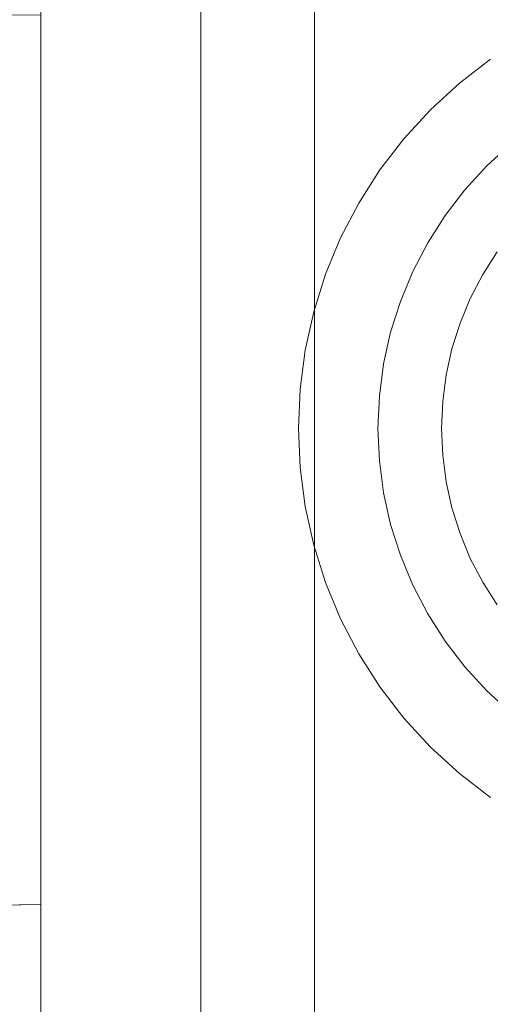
# Model space of a CAD drawing. Header units: millimetres. Extents: x 1865 to 2161, y 1201 to 1385.
# Tile 14 of 40: x 1900 to 1915, y 1339 to 1370. Entities that reach past the tile are written whole.
import ezdxf

# ---------------------------------------------------------------- set-up
doc = ezdxf.new("R2010")
doc.units = ezdxf.units.MM
doc.header["$LTSCALE"] = 25.4
doc.layers.add('Lighting-Moving Light', color=7, linetype='Continuous', lineweight=5)

# ---------------------------------------------------------------- blocks, each defined once
blk = doc.blocks.new('Group-1')
at = {"layer": 'Lighting-Moving Light', "color": 7, "linetype": 'Continuous', "lineweight": 5, "transparency": 33554687}
for points in [[(-112, -92, -21.465), (-107.035, -87.035, -16.5), (-107.035, 87.035, -16.5), (-112, 92, -21.465)], [(-107.035, -87.035, -16.5), (107.035, -87.035, -16.5), (107.035, 87.035, -16.5), (-107.035, 87.035, -16.5)], [(103.5, -83.5, -108.466), (-103.5, -83.5, -108.466), (-103.5, 83.5, -108.466), (103.5, 83.5, -108.466)], [(-118.833, 49.092, -47.544), (-118.833, 49.092, -77.387), (-112, 49.211, -77.387), (-112, 49.211, -47.544)]]:
    blk.add_3dface(points, dxfattribs=at)
for points, invisible_edges in [([(-112, -92, -99.966), (-112, 92, -99.965), (-112, 92, -99.966)], 9), ([(-112, 92, -99.966), (-103.5, 83.5, -108.466), (-103.5, -83.5, -108.466), (-112, -92, -99.966)], 8), ([(-112, -92, -99.966), (-112, -92, -99.965), (-112, 92, -99.965)], 8), ([(-112, 92, -21.465), (-112, 76.845, -47.544), (-112, 49.211, -47.544)], 9), ([(-112, 49.211, -47.544), (-112, -49.211, -47.544), (-112, 92, -21.465)], 11), ([(-112, 49.211, -77.387), (-112, 76.845, -77.387), (-112, 92, -99.965), (-112, -92, -99.965)], 10), ([(-112, -92, -21.465), (-112, 92, -21.465), (-112, -49.211, -47.544), (-112, -76.845, -47.544)], 10), ([(-116.522, 76.805, -77.387), (-112, 76.845, -77.387), (-112, 49.211, -77.387), (-118.833, 49.092, -77.387)], 8), ([(-118.833, 49.092, -47.544), (-112, 49.211, -47.544), (-112, 76.845, -47.544), (-116.522, 76.805, -47.544)], 8), ([(-99.899, 73.899, -16.465), (-98.999, 74.725, -16.465), (-98.03, 75.468, -16.465), (-90, 64, -16.465)], 12), ([(-98.03, 75.468, -16.465), (-98.999, 74.725, -16.465), (-97.41, 72.831, -1.637), (-96.612, 73.444, -1.637)], 10), ([(-98.999, 74.725, -16.465), (-99.899, 73.899, -16.465), (-98.152, 72.152, -1.637), (-97.41, 72.831, -1.637)], 10), ([(-101.468, 72.03, -16.465), (-100.725, 72.999, -16.465), (-99.899, 73.899, -16.465), (-90, 64, -16.465)], 12), ([(-99.899, 73.899, -16.465), (-100.725, 72.999, -16.465), (-98.831, 71.41, -1.637), (-98.152, 72.152, -1.637)], 10), ([(-100.725, 72.999, -16.465), (-101.468, 72.03, -16.465), (-99.444, 70.612, -1.637), (-98.831, 71.41, -1.637)], 10), ([(-98.128, 72.128, -1.475), (-97.389, 72.805, -1.475), (-97.41, 72.831, -1.637), (-98.152, 72.152, -1.637)], 11), ([(-98.095, 72.095, -1.316), (-97.358, 72.769, -1.316), (-97.389, 72.805, -1.475), (-98.128, 72.128, -1.475)], 15), ([(-98.052, 72.052, -1.162), (-97.32, 72.723, -1.162), (-97.358, 72.769, -1.316), (-98.095, 72.095, -1.316)], 15), ([(-98.001, 72.001, -1.014), (-97.273, 72.668, -1.014), (-97.32, 72.723, -1.162), (-98.052, 72.052, -1.162)], 15), ([(-102.688, 69.917, -16.465), (-102.124, 71, -16.465), (-101.468, 72.03, -16.465), (-90, 64, -16.465)], 12), ([(-101.468, 72.03, -16.465), (-102.124, 71, -16.465), (-99.984, 69.764, -1.637), (-99.444, 70.612, -1.637)], 10), ([(-98.805, 71.389, -1.475), (-98.128, 72.128, -1.475), (-98.152, 72.152, -1.637), (-98.831, 71.41, -1.637)], 11), ([(-98.769, 71.358, -1.316), (-98.095, 72.095, -1.316), (-98.128, 72.128, -1.475), (-98.805, 71.389, -1.475)], 15), ([(-98.723, 71.32, -1.162), (-98.052, 72.052, -1.162), (-98.095, 72.095, -1.316), (-98.769, 71.358, -1.316)], 15), ([(-98.668, 71.273, -1.014), (-98.001, 72.001, -1.014), (-98.052, 72.052, -1.162), (-98.723, 71.32, -1.162)], 15), ([(-98.603, 71.219, -0.872), (-97.941, 71.941, -0.872), (-98.001, 72.001, -1.014), (-98.668, 71.273, -1.014)], 15), ([(-98.529, 71.157, -0.737), (-97.873, 71.873, -0.737), (-97.941, 71.941, -0.872), (-98.603, 71.219, -0.872)], 15), ([(-98.447, 71.088, -0.611), (-97.798, 71.798, -0.611), (-97.873, 71.873, -0.737), (-98.529, 71.157, -0.737)], 15), ([(-98.358, 71.013, -0.494), (-97.715, 71.715, -0.494), (-97.798, 71.798, -0.611), (-98.447, 71.088, -0.611)], 15), ([(-98.261, 70.932, -0.387), (-97.626, 71.626, -0.387), (-97.715, 71.715, -0.494), (-98.358, 71.013, -0.494)], 15), ([(-98.158, 70.846, -0.291), (-97.531, 71.531, -0.291), (-97.626, 71.626, -0.387), (-98.261, 70.932, -0.387)], 15), ([(-99.416, 70.593, -1.475), (-98.805, 71.389, -1.475), (-98.831, 71.41, -1.637), (-99.444, 70.612, -1.637)], 11), ([(-99.377, 70.566, -1.316), (-98.769, 71.358, -1.316), (-98.805, 71.389, -1.475), (-99.416, 70.593, -1.475)], 15), ([(-99.328, 70.532, -1.162), (-98.723, 71.32, -1.162), (-98.769, 71.358, -1.316), (-99.377, 70.566, -1.316)], 15), ([(-99.269, 70.49, -1.014), (-98.668, 71.273, -1.014), (-98.723, 71.32, -1.162), (-99.328, 70.532, -1.162)], 15), ([(-99.199, 70.441, -0.872), (-98.603, 71.219, -0.872), (-98.668, 71.273, -1.014), (-99.269, 70.49, -1.014)], 15), ([(-98.049, 70.754, -0.206), (-97.43, 71.43, -0.206), (-97.531, 71.531, -0.291), (-98.158, 70.846, -0.291)], 15), ([(-97.936, 70.659, -0.134), (-97.325, 71.325, -0.134), (-97.43, 71.43, -0.206), (-98.049, 70.754, -0.206)], 15), ([(-102.124, 71, -16.465), (-102.688, 69.917, -16.465), (-100.448, 68.872, -1.637), (-99.984, 69.764, -1.637)], 10), ([(-99.121, 70.386, -0.737), (-98.529, 71.157, -0.737), (-98.603, 71.219, -0.872), (-99.199, 70.441, -0.872)], 15), ([(-99.033, 70.325, -0.611), (-98.447, 71.088, -0.611), (-98.529, 71.157, -0.737), (-99.121, 70.386, -0.737)], 15), ([(-98.937, 70.258, -0.494), (-98.358, 71.013, -0.494), (-98.447, 71.088, -0.611), (-99.033, 70.325, -0.611)], 15), ([(-98.834, 70.186, -0.387), (-98.261, 70.932, -0.387), (-98.358, 71.013, -0.494), (-98.937, 70.258, -0.494)], 15), ([(-98.724, 70.108, -0.291), (-98.158, 70.846, -0.291), (-98.261, 70.932, -0.387), (-98.834, 70.186, -0.387)], 15), ([(-98.607, 70.027, -0.206), (-98.049, 70.754, -0.206), (-98.158, 70.846, -0.291), (-98.724, 70.108, -0.291)], 15), ([(-98.486, 69.942, -0.134), (-97.936, 70.659, -0.134), (-98.049, 70.754, -0.206), (-98.607, 70.027, -0.206)], 15), ([(-98.36, 69.853, -0.074), (-97.818, 70.56, -0.074), (-97.936, 70.659, -0.134), (-98.486, 69.942, -0.134)], 15), ([(-99.955, 69.747, -1.475), (-99.416, 70.593, -1.475), (-99.444, 70.612, -1.637), (-99.984, 69.764, -1.637)], 11), ([(-99.914, 69.724, -1.316), (-99.377, 70.566, -1.316), (-99.416, 70.593, -1.475), (-99.955, 69.747, -1.475)], 15), ([(-99.862, 69.694, -1.162), (-99.328, 70.532, -1.162), (-99.377, 70.566, -1.316), (-99.914, 69.724, -1.316)], 15), ([(-99.799, 69.657, -1.014), (-99.269, 70.49, -1.014), (-99.328, 70.532, -1.162), (-99.862, 69.694, -1.162)], 15), ([(-99.726, 69.615, -0.872), (-99.199, 70.441, -0.872), (-99.269, 70.49, -1.014), (-99.799, 69.657, -1.014)], 15), ([(-99.642, 69.567, -0.737), (-99.121, 70.386, -0.737), (-99.199, 70.441, -0.872), (-99.726, 69.615, -0.872)], 15), ([(-99.55, 69.514, -0.611), (-99.033, 70.325, -0.611), (-99.121, 70.386, -0.737), (-99.642, 69.567, -0.737)], 15), ([(-98.23, 69.763, -0.027), (-97.696, 70.458, -0.027), (-97.818, 70.56, -0.074), (-98.36, 69.853, -0.074)], 15), ([(-98.097, 69.67, 0.007), (-97.572, 70.354, 0.007), (-97.696, 70.458, -0.027), (-98.23, 69.763, -0.027)], 15), ([(-97.963, 69.576, 0.028), (-97.447, 70.248, 0.028), (-97.572, 70.354, 0.007), (-98.097, 69.67, 0.007)], 15), ([(-99.449, 69.455, -0.494), (-98.937, 70.258, -0.494), (-99.033, 70.325, -0.611), (-99.55, 69.514, -0.611)], 15), ([(-99.339, 69.392, -0.387), (-98.834, 70.186, -0.387), (-98.937, 70.258, -0.494), (-99.449, 69.455, -0.494)], 15), ([(-99.223, 69.325, -0.291), (-98.724, 70.108, -0.291), (-98.834, 70.186, -0.387), (-99.339, 69.392, -0.387)], 15), ([(-99.1, 69.254, -0.206), (-98.607, 70.027, -0.206), (-98.724, 70.108, -0.291), (-99.223, 69.325, -0.291)], 15), ([(-103.523, 67.623, -16.465), (-103.156, 68.788, -16.465), (-102.688, 69.917, -16.465), (-90, 64, -16.465)], 12), ([(-102.688, 69.917, -16.465), (-103.156, 68.788, -16.465), (-100.833, 67.943, -1.637), (-100.448, 68.872, -1.637)], 10), ([(-100.418, 68.858, -1.475), (-99.955, 69.747, -1.475), (-99.984, 69.764, -1.637), (-100.448, 68.872, -1.637)], 11), ([(-100.375, 68.838, -1.316), (-99.914, 69.724, -1.316), (-99.955, 69.747, -1.475), (-100.418, 68.858, -1.475)], 15), ([(-98.971, 69.18, -0.134), (-98.486, 69.942, -0.134), (-98.607, 70.027, -0.206), (-99.1, 69.254, -0.206)], 15), ([(-98.838, 69.103, -0.074), (-98.36, 69.853, -0.074), (-98.486, 69.942, -0.134), (-98.971, 69.18, -0.134)], 15), ([(-98.701, 69.023, -0.027), (-98.23, 69.763, -0.027), (-98.36, 69.853, -0.074), (-98.838, 69.103, -0.074)], 15), ([(-98.561, 68.942, 0.007), (-98.097, 69.67, 0.007), (-98.23, 69.763, -0.027), (-98.701, 69.023, -0.027)], 15), ([(-100.321, 68.813, -1.162), (-99.862, 69.694, -1.162), (-99.914, 69.724, -1.316), (-100.375, 68.838, -1.316)], 15), ([(-100.255, 68.782, -1.014), (-99.799, 69.657, -1.014), (-99.862, 69.694, -1.162), (-100.321, 68.813, -1.162)], 15), ([(-100.178, 68.746, -0.872), (-99.726, 69.615, -0.872), (-99.799, 69.657, -1.014), (-100.255, 68.782, -1.014)], 15), ([(-100.091, 68.706, -0.737), (-99.642, 69.567, -0.737), (-99.726, 69.615, -0.872), (-100.178, 68.746, -0.872)], 15), ([(-99.994, 68.66, -0.611), (-99.55, 69.514, -0.611), (-99.642, 69.567, -0.737), (-100.091, 68.706, -0.737)], 15), ([(-99.888, 68.611, -0.494), (-99.449, 69.455, -0.494), (-99.55, 69.514, -0.611), (-99.994, 68.66, -0.611)], 15), ([(-99.774, 68.558, -0.387), (-99.339, 69.392, -0.387), (-99.449, 69.455, -0.494), (-99.888, 68.611, -0.494)], 15), ([(-97.828, 69.481, 0.035), (-98.276, 68.778, 0.035), (-98.66, 68.038, 0.035), (-90, 64, 0.035)], 12), ([(-98.419, 68.86, 0.028), (-97.963, 69.576, 0.028), (-98.097, 69.67, 0.007), (-98.561, 68.942, 0.007)], 15), ([(-98.276, 68.778, 0.035), (-97.828, 69.481, 0.035), (-97.963, 69.576, 0.028), (-98.419, 68.86, 0.028)], 14), ([(-99.652, 68.501, -0.291), (-99.223, 69.325, -0.291), (-99.339, 69.392, -0.387), (-99.774, 68.558, -0.387)], 15), ([(-99.523, 68.441, -0.206), (-99.1, 69.254, -0.206), (-99.223, 69.325, -0.291), (-99.652, 68.501, -0.291)], 15), ([(-99.389, 68.378, -0.134), (-98.971, 69.18, -0.134), (-99.1, 69.254, -0.206), (-99.523, 68.441, -0.206)], 15), ([(-99.249, 68.313, -0.074), (-98.838, 69.103, -0.074), (-98.971, 69.18, -0.134), (-99.389, 68.378, -0.134)], 15), ([(-100.801, 67.931, -1.475), (-100.418, 68.858, -1.475), (-100.448, 68.872, -1.637), (-100.833, 67.943, -1.637)], 11), ([(-100.757, 67.915, -1.316), (-100.375, 68.838, -1.316), (-100.418, 68.858, -1.475), (-100.801, 67.931, -1.475)], 15), ([(-100.701, 67.895, -1.162), (-100.321, 68.813, -1.162), (-100.375, 68.838, -1.316), (-100.757, 67.915, -1.316)], 15), ([(-99.105, 68.246, -0.027), (-98.701, 69.023, -0.027), (-98.838, 69.103, -0.074), (-99.249, 68.313, -0.074)], 15), ([(-98.959, 68.178, 0.007), (-98.561, 68.942, 0.007), (-98.701, 69.023, -0.027), (-99.105, 68.246, -0.027)], 15), ([(-98.81, 68.108, 0.028), (-98.419, 68.86, 0.028), (-98.561, 68.942, 0.007), (-98.959, 68.178, 0.007)], 15), ([(-98.66, 68.038, 0.035), (-98.276, 68.778, 0.035), (-98.419, 68.86, 0.028), (-98.81, 68.108, 0.028)], 14), ([(-103.156, 68.788, -16.465), (-103.523, 67.623, -16.465), (-101.136, 66.984, -1.637), (-100.833, 67.943, -1.637)], 10), ([(-100.632, 67.87, -1.014), (-100.255, 68.782, -1.014), (-100.321, 68.813, -1.162), (-100.701, 67.895, -1.162)], 15), ([(-100.553, 67.841, -0.872), (-100.178, 68.746, -0.872), (-100.255, 68.782, -1.014), (-100.632, 67.87, -1.014)], 15), ([(-100.463, 67.808, -0.737), (-100.091, 68.706, -0.737), (-100.178, 68.746, -0.872), (-100.553, 67.841, -0.872)], 15), ([(-100.362, 67.772, -0.611), (-99.994, 68.66, -0.611), (-100.091, 68.706, -0.737), (-100.463, 67.808, -0.737)], 15), ([(-100.252, 67.732, -0.494), (-99.888, 68.611, -0.494), (-99.994, 68.66, -0.611), (-100.362, 67.772, -0.611)], 15), ([(-100.134, 67.688, -0.387), (-99.774, 68.558, -0.387), (-99.888, 68.611, -0.494), (-100.252, 67.732, -0.494)], 15), ([(-100.008, 67.642, -0.291), (-99.652, 68.501, -0.291), (-99.774, 68.558, -0.387), (-100.134, 67.688, -0.387)], 15), ([(-99.874, 67.594, -0.206), (-99.523, 68.441, -0.206), (-99.652, 68.501, -0.291), (-100.008, 67.642, -0.291)], 15), ([(-99.735, 67.543, -0.134), (-99.389, 68.378, -0.134), (-99.523, 68.441, -0.206), (-99.874, 67.594, -0.206)], 15), ([(-99.59, 67.49, -0.074), (-99.249, 68.313, -0.074), (-99.389, 68.378, -0.134), (-99.735, 67.543, -0.134)], 15), ([(-99.441, 67.436, -0.027), (-99.105, 68.246, -0.027), (-99.249, 68.313, -0.074), (-99.59, 67.49, -0.074)], 15), ([(-99.289, 67.381, 0.007), (-98.959, 68.178, 0.007), (-99.105, 68.246, -0.027), (-99.441, 67.436, -0.027)], 15), ([(-101.103, 66.975, -1.475), (-100.801, 67.931, -1.475), (-100.833, 67.943, -1.637), (-101.136, 66.984, -1.637)], 11), ([(-101.057, 66.963, -1.316), (-100.757, 67.915, -1.316), (-100.801, 67.931, -1.475), (-101.103, 66.975, -1.475)], 15), ([(-100.999, 66.947, -1.162), (-100.701, 67.895, -1.162), (-100.757, 67.915, -1.316), (-101.057, 66.963, -1.316)], 15), ([(-99.135, 67.325, 0.028), (-98.81, 68.108, 0.028), (-98.959, 68.178, 0.007), (-99.289, 67.381, 0.007)], 15), ([(-98.66, 68.038, 0.035), (-98.979, 67.268, 0.035), (-99.23, 66.473, 0.035), (-90, 64, 0.035)], 12), ([(-98.979, 67.268, 0.035), (-98.66, 68.038, 0.035), (-98.81, 68.108, 0.028), (-99.135, 67.325, 0.028)], 14), ([(-103.947, 65.22, -16.465), (-103.787, 66.431, -16.465), (-103.523, 67.623, -16.465), (-90, 64, -16.465)], 12), ([(-103.523, 67.623, -16.465), (-103.787, 66.431, -16.465), (-101.353, 66.002, -1.637), (-101.136, 66.984, -1.637)], 10), ([(-100.929, 66.928, -1.014), (-100.632, 67.87, -1.014), (-100.701, 67.895, -1.162), (-100.999, 66.947, -1.162)], 15), ([(-100.848, 66.907, -0.872), (-100.553, 67.841, -0.872), (-100.632, 67.87, -1.014), (-100.929, 66.928, -1.014)], 15), ([(-100.755, 66.882, -0.737), (-100.463, 67.808, -0.737), (-100.553, 67.841, -0.872), (-100.848, 66.907, -0.872)], 15), ([(-100.652, 66.854, -0.611), (-100.362, 67.772, -0.611), (-100.463, 67.808, -0.737), (-100.755, 66.882, -0.737)], 15), ([(-100.539, 66.824, -0.494), (-100.252, 67.732, -0.494), (-100.362, 67.772, -0.611), (-100.652, 66.854, -0.611)], 15), ([(-100.417, 66.791, -0.387), (-100.134, 67.688, -0.387), (-100.252, 67.732, -0.494), (-100.539, 66.824, -0.494)], 15), ([(-100.287, 66.756, -0.291), (-100.008, 67.642, -0.291), (-100.134, 67.688, -0.387), (-100.417, 66.791, -0.387)], 15), ([(-100.15, 66.72, -0.206), (-99.874, 67.594, -0.206), (-100.008, 67.642, -0.291), (-100.287, 66.756, -0.291)], 15), ([(-100.006, 66.681, -0.134), (-99.735, 67.543, -0.134), (-99.874, 67.594, -0.206), (-100.15, 66.72, -0.206)], 15), ([(-99.857, 66.641, -0.074), (-99.59, 67.49, -0.074), (-99.735, 67.543, -0.134), (-100.006, 66.681, -0.134)], 15), ([(-99.704, 66.6, -0.027), (-99.441, 67.436, -0.027), (-99.59, 67.49, -0.074), (-99.857, 66.641, -0.074)], 15), ([(-99.548, 66.558, 0.007), (-99.289, 67.381, 0.007), (-99.441, 67.436, -0.027), (-99.704, 66.6, -0.027)], 15), ([(-99.39, 66.516, 0.028), (-99.135, 67.325, 0.028), (-99.289, 67.381, 0.007), (-99.548, 66.558, 0.007)], 15), ([(-99.23, 66.473, 0.035), (-98.979, 67.268, 0.035), (-99.135, 67.325, 0.028), (-99.39, 66.516, 0.028)], 14), ([(-101.32, 65.996, -1.475), (-101.103, 66.975, -1.475), (-101.136, 66.984, -1.637), (-101.353, 66.002, -1.637)], 11), ([(-101.274, 65.988, -1.316), (-101.057, 66.963, -1.316), (-101.103, 66.975, -1.475), (-101.32, 65.996, -1.475)], 15), ([(-101.214, 65.977, -1.162), (-100.999, 66.947, -1.162), (-101.057, 66.963, -1.316), (-101.274, 65.988, -1.316)], 15), ([(-101.143, 65.965, -1.014), (-100.929, 66.928, -1.014), (-100.999, 66.947, -1.162), (-101.214, 65.977, -1.162)], 15), ([(-101.06, 65.95, -0.872), (-100.848, 66.907, -0.872), (-100.929, 66.928, -1.014), (-101.143, 65.965, -1.014)], 15), ([(-100.965, 65.933, -0.737), (-100.755, 66.882, -0.737), (-100.848, 66.907, -0.872), (-101.06, 65.95, -0.872)], 15), ([(-100.86, 65.915, -0.611), (-100.652, 66.854, -0.611), (-100.755, 66.882, -0.737), (-100.965, 65.933, -0.737)], 15), ([(-100.745, 65.895, -0.494), (-100.539, 66.824, -0.494), (-100.652, 66.854, -0.611), (-100.86, 65.915, -0.611)], 15), ([(-100.62, 65.873, -0.387), (-100.417, 66.791, -0.387), (-100.539, 66.824, -0.494), (-100.745, 65.895, -0.494)], 15), ([(-100.488, 65.849, -0.291), (-100.287, 66.756, -0.291), (-100.417, 66.791, -0.387), (-100.62, 65.873, -0.387)], 15), ([(-100.348, 65.825, -0.206), (-100.15, 66.72, -0.206), (-100.287, 66.756, -0.291), (-100.488, 65.849, -0.291)], 15), ([(-100.202, 65.799, -0.134), (-100.006, 66.681, -0.134), (-100.15, 66.72, -0.206), (-100.348, 65.825, -0.206)], 15), ([(-100.05, 65.772, -0.074), (-99.857, 66.641, -0.074), (-100.006, 66.681, -0.134), (-100.202, 65.799, -0.134)], 15), ([(-103.787, 66.431, -16.465), (-103.947, 65.22, -16.465), (-101.485, 65.005, -1.637), (-101.353, 66.002, -1.637)], 10), ([(-99.894, 65.745, -0.027), (-99.704, 66.6, -0.027), (-99.857, 66.641, -0.074), (-100.05, 65.772, -0.074)], 15), ([(-99.735, 65.717, 0.007), (-99.548, 66.558, 0.007), (-99.704, 66.6, -0.027), (-99.894, 65.745, -0.027)], 15), ([(-99.573, 65.688, 0.028), (-99.39, 66.516, 0.028), (-99.548, 66.558, 0.007), (-99.735, 65.717, 0.007)], 15), ([(-99.411, 65.659, 0.035), (-99.23, 66.473, 0.035), (-99.39, 66.516, 0.028), (-99.573, 65.688, 0.028)], 14), ([(-99.23, 66.473, 0.035), (-99.411, 65.659, 0.035), (-99.519, 64.833, 0.035), (-90, 64, 0.035)], 12), ([(-101.451, 65.002, -1.475), (-101.32, 65.996, -1.475), (-101.353, 66.002, -1.637), (-101.485, 65.005, -1.637)], 11), ([(-101.404, 64.998, -1.316), (-101.274, 65.988, -1.316), (-101.32, 65.996, -1.475), (-101.451, 65.002, -1.475)], 15), ([(-101.344, 64.992, -1.162), (-101.214, 65.977, -1.162), (-101.274, 65.988, -1.316), (-101.404, 64.998, -1.316)], 15), ([(-101.272, 64.986, -1.014), (-101.143, 65.965, -1.014), (-101.214, 65.977, -1.162), (-101.344, 64.992, -1.162)], 15), ([(-101.187, 64.979, -0.872), (-101.06, 65.95, -0.872), (-101.143, 65.965, -1.014), (-101.272, 64.986, -1.014)], 15), ([(-101.092, 64.97, -0.737), (-100.965, 65.933, -0.737), (-101.06, 65.95, -0.872), (-101.187, 64.979, -0.872)], 15), ([(-100.985, 64.961, -0.611), (-100.86, 65.915, -0.611), (-100.965, 65.933, -0.737), (-101.092, 64.97, -0.737)], 15), ([(-100.869, 64.951, -0.494), (-100.745, 65.895, -0.494), (-100.86, 65.915, -0.611), (-100.985, 64.961, -0.611)], 15), ([(-100.743, 64.94, -0.387), (-100.62, 65.873, -0.387), (-100.745, 65.895, -0.494), (-100.869, 64.951, -0.494)], 15), ([(-100.609, 64.928, -0.291), (-100.488, 65.849, -0.291), (-100.62, 65.873, -0.387), (-100.743, 64.94, -0.387)], 15), ([(-100.468, 64.916, -0.206), (-100.348, 65.825, -0.206), (-100.488, 65.849, -0.291), (-100.609, 64.928, -0.291)], 15), ([(-100.32, 64.903, -0.134), (-100.202, 65.799, -0.134), (-100.348, 65.825, -0.206), (-100.468, 64.916, -0.206)], 15), ([(-100.166, 64.889, -0.074), (-100.05, 65.772, -0.074), (-100.202, 65.799, -0.134), (-100.32, 64.903, -0.134)], 15), ([(-100.009, 64.876, -0.027), (-99.894, 65.745, -0.027), (-100.05, 65.772, -0.074), (-100.166, 64.889, -0.074)], 15), ([(-99.847, 64.862, 0.007), (-99.735, 65.717, 0.007), (-99.894, 65.745, -0.027), (-100.009, 64.876, -0.027)], 15), ([(-99.684, 64.847, 0.028), (-99.573, 65.688, 0.028), (-99.735, 65.717, 0.007), (-99.847, 64.862, 0.007)], 15), ([(-99.519, 64.833, 0.035), (-99.411, 65.659, 0.035), (-99.573, 65.688, 0.028), (-99.684, 64.847, 0.028)], 14), ([(-103.947, 65.22, -16.465), (-104, 64, -16.465), (-101.529, 64, -1.637), (-101.485, 65.005, -1.637)], 10), ([(-103.947, 62.78, -16.465), (-104, 64, -16.465), (-103.947, 65.22, -16.465), (-90, 64, -16.465)], 12), ([(-101.495, 64, -1.475), (-101.451, 65.002, -1.475), (-101.485, 65.005, -1.637), (-101.529, 64, -1.637)], 11), ([(-101.447, 64, -1.316), (-101.404, 64.998, -1.316), (-101.451, 65.002, -1.475), (-101.495, 64, -1.475)], 15), ([(-101.387, 64, -1.162), (-101.344, 64.992, -1.162), (-101.404, 64.998, -1.316), (-101.447, 64, -1.316)], 15), ([(-101.315, 64, -1.014), (-101.272, 64.986, -1.014), (-101.344, 64.992, -1.162), (-101.387, 64, -1.162)], 15), ([(-101.23, 64, -0.872), (-101.187, 64.979, -0.872), (-101.272, 64.986, -1.014), (-101.315, 64, -1.014)], 15), ([(-101.134, 64, -0.737), (-101.092, 64.97, -0.737), (-101.187, 64.979, -0.872), (-101.23, 64, -0.872)], 15), ([(-101.027, 64, -0.611), (-100.985, 64.961, -0.611), (-101.092, 64.97, -0.737), (-101.134, 64, -0.737)], 15), ([(-100.91, 64, -0.494), (-100.869, 64.951, -0.494), (-100.985, 64.961, -0.611), (-101.027, 64, -0.611)], 15), ([(-100.784, 64, -0.387), (-100.743, 64.94, -0.387), (-100.869, 64.951, -0.494), (-100.91, 64, -0.494)], 15), ([(-100.65, 64, -0.291), (-100.609, 64.928, -0.291), (-100.743, 64.94, -0.387), (-100.784, 64, -0.387)], 15), ([(-100.508, 64, -0.206), (-100.468, 64.916, -0.206), (-100.609, 64.928, -0.291), (-100.65, 64, -0.291)], 15), ([(-100.359, 64, -0.134), (-100.32, 64.903, -0.134), (-100.468, 64.916, -0.206), (-100.508, 64, -0.206)], 15), ([(-100.205, 64, -0.074), (-100.166, 64.889, -0.074), (-100.32, 64.903, -0.134), (-100.359, 64, -0.134)], 15), ([(-100.047, 64, -0.027), (-100.009, 64.876, -0.027), (-100.166, 64.889, -0.074), (-100.205, 64, -0.074)], 15), ([(-99.885, 64, 0.007), (-99.847, 64.862, 0.007), (-100.009, 64.876, -0.027), (-100.047, 64, -0.027)], 15), ([(-99.721, 64, 0.028), (-99.684, 64.847, 0.028), (-99.847, 64.862, 0.007), (-99.885, 64, 0.007)], 15), ([(-99.556, 64, 0.035), (-99.519, 64.833, 0.035), (-99.684, 64.847, 0.028), (-99.721, 64, 0.028)], 14), ([(-99.519, 64.833, 0.035), (-99.556, 64, 0.035), (-99.519, 63.167, 0.035), (-90, 64, 0.035)], 12), ([(-104, 64, -16.465), (-103.947, 62.78, -16.465), (-101.485, 62.995, -1.637), (-101.529, 64, -1.637)], 10), ([(-103.523, 60.377, -16.465), (-103.787, 61.569, -16.465), (-103.947, 62.78, -16.465), (-90, 64, -16.465)], 12), ([(-102.688, 58.083, -16.465), (-103.156, 59.212, -16.465), (-103.523, 60.377, -16.465), (-90, 64, -16.465)], 12), ([(-101.468, 55.97, -16.465), (-102.124, 57, -16.465), (-102.688, 58.083, -16.465), (-90, 64, -16.465)], 12), ([(-101.451, 62.998, -1.475), (-101.495, 64, -1.475), (-101.529, 64, -1.637), (-101.485, 62.995, -1.637)], 11), ([(-101.404, 63.002, -1.316), (-101.447, 64, -1.316), (-101.495, 64, -1.475), (-101.451, 62.998, -1.475)], 15), ([(-99.899, 54.101, -16.465), (-100.725, 55.001, -16.465), (-101.468, 55.97, -16.465), (-90, 64, -16.465)], 12), ([(-101.344, 63.008, -1.162), (-101.387, 64, -1.162), (-101.447, 64, -1.316), (-101.404, 63.002, -1.316)], 15), ([(-101.272, 63.014, -1.014), (-101.315, 64, -1.014), (-101.387, 64, -1.162), (-101.344, 63.008, -1.162)], 15), ([(-101.187, 63.021, -0.872), (-101.23, 64, -0.872), (-101.315, 64, -1.014), (-101.272, 63.014, -1.014)], 15), ([(-101.092, 63.03, -0.737), (-101.134, 64, -0.737), (-101.23, 64, -0.872), (-101.187, 63.021, -0.872)], 15), ([(-100.985, 63.039, -0.611), (-101.027, 64, -0.611), (-101.134, 64, -0.737), (-101.092, 63.03, -0.737)], 15), ([(-100.869, 63.049, -0.494), (-100.91, 64, -0.494), (-101.027, 64, -0.611), (-100.985, 63.039, -0.611)], 15), ([(-100.743, 63.06, -0.387), (-100.784, 64, -0.387), (-100.91, 64, -0.494), (-100.869, 63.049, -0.494)], 15), ([(-100.609, 63.072, -0.291), (-100.65, 64, -0.291), (-100.784, 64, -0.387), (-100.743, 63.06, -0.387)], 15), ([(-100.468, 63.084, -0.206), (-100.508, 64, -0.206), (-100.65, 64, -0.291), (-100.609, 63.072, -0.291)], 15), ([(-100.32, 63.097, -0.134), (-100.359, 64, -0.134), (-100.508, 64, -0.206), (-100.468, 63.084, -0.206)], 15), ([(-100.166, 63.111, -0.074), (-100.205, 64, -0.074), (-100.359, 64, -0.134), (-100.32, 63.097, -0.134)], 15), ([(-100.009, 63.124, -0.027), (-100.047, 64, -0.027), (-100.205, 64, -0.074), (-100.166, 63.111, -0.074)], 15), ([(-99.847, 63.138, 0.007), (-99.885, 64, 0.007), (-100.047, 64, -0.027), (-100.009, 63.124, -0.027)], 15), ([(-98.03, 52.532, -16.465), (-98.999, 53.275, -16.465), (-99.899, 54.101, -16.465), (-90, 64, -16.465)], 12), ([(-99.684, 63.153, 0.028), (-99.721, 64, 0.028), (-99.885, 64, 0.007), (-99.847, 63.138, 0.007)], 15), ([(-99.519, 63.167, 0.035), (-99.556, 64, 0.035), (-99.721, 64, 0.028), (-99.684, 63.153, 0.028)], 14), ([(-99.519, 63.167, 0.035), (-99.411, 62.341, 0.035), (-99.23, 61.527, 0.035), (-90, 64, 0.035)], 12), ([(-99.23, 61.527, 0.035), (-98.979, 60.732, 0.035), (-98.66, 59.962, 0.035), (-90, 64, 0.035)], 12), ([(-98.66, 59.962, 0.035), (-98.276, 59.222, 0.035), (-97.828, 58.519, 0.035), (-90, 64, 0.035)], 12), ([(-101.143, 62.035, -1.014), (-101.272, 63.014, -1.014), (-101.344, 63.008, -1.162), (-101.214, 62.023, -1.162)], 15), ([(-101.06, 62.05, -0.872), (-101.187, 63.021, -0.872), (-101.272, 63.014, -1.014), (-101.143, 62.035, -1.014)], 15), ([(-100.965, 62.067, -0.737), (-101.092, 63.03, -0.737), (-101.187, 63.021, -0.872), (-101.06, 62.05, -0.872)], 15), ([(-100.86, 62.085, -0.611), (-100.985, 63.039, -0.611), (-101.092, 63.03, -0.737), (-100.965, 62.067, -0.737)], 15), ([(-100.745, 62.105, -0.494), (-100.869, 63.049, -0.494), (-100.985, 63.039, -0.611), (-100.86, 62.085, -0.611)], 15), ([(-100.62, 62.127, -0.387), (-100.743, 63.06, -0.387), (-100.869, 63.049, -0.494), (-100.745, 62.105, -0.494)], 15), ([(-100.488, 62.151, -0.291), (-100.609, 63.072, -0.291), (-100.743, 63.06, -0.387), (-100.62, 62.127, -0.387)], 15), ([(-100.348, 62.175, -0.206), (-100.468, 63.084, -0.206), (-100.609, 63.072, -0.291), (-100.488, 62.151, -0.291)], 15), ([(-100.202, 62.201, -0.134), (-100.32, 63.097, -0.134), (-100.468, 63.084, -0.206), (-100.348, 62.175, -0.206)], 15), ([(-100.05, 62.228, -0.074), (-100.166, 63.111, -0.074), (-100.32, 63.097, -0.134), (-100.202, 62.201, -0.134)], 15), ([(-99.894, 62.255, -0.027), (-100.009, 63.124, -0.027), (-100.166, 63.111, -0.074), (-100.05, 62.228, -0.074)], 15), ([(-99.735, 62.283, 0.007), (-99.847, 63.138, 0.007), (-100.009, 63.124, -0.027), (-99.894, 62.255, -0.027)], 15), ([(-99.573, 62.312, 0.028), (-99.684, 63.153, 0.028), (-99.847, 63.138, 0.007), (-99.735, 62.283, 0.007)], 15), ([(-99.411, 62.341, 0.035), (-99.519, 63.167, 0.035), (-99.684, 63.153, 0.028), (-99.573, 62.312, 0.028)], 14), ([(-103.947, 62.78, -16.465), (-103.787, 61.569, -16.465), (-101.353, 61.998, -1.637), (-101.485, 62.995, -1.637)], 10), ([(-101.32, 62.004, -1.475), (-101.451, 62.998, -1.475), (-101.485, 62.995, -1.637), (-101.353, 61.998, -1.637)], 11), ([(-101.274, 62.012, -1.316), (-101.404, 63.002, -1.316), (-101.451, 62.998, -1.475), (-101.32, 62.004, -1.475)], 15), ([(-101.214, 62.023, -1.162), (-101.344, 63.008, -1.162), (-101.404, 63.002, -1.316), (-101.274, 62.012, -1.316)], 15), ([(-100.539, 61.176, -0.494), (-100.745, 62.105, -0.494), (-100.86, 62.085, -0.611), (-100.652, 61.146, -0.611)], 15), ([(-100.417, 61.209, -0.387), (-100.62, 62.127, -0.387), (-100.745, 62.105, -0.494), (-100.539, 61.176, -0.494)], 15), ([(-100.287, 61.244, -0.291), (-100.488, 62.151, -0.291), (-100.62, 62.127, -0.387), (-100.417, 61.209, -0.387)], 15), ([(-100.15, 61.28, -0.206), (-100.348, 62.175, -0.206), (-100.488, 62.151, -0.291), (-100.287, 61.244, -0.291)], 15), ([(-100.006, 61.319, -0.134), (-100.202, 62.201, -0.134), (-100.348, 62.175, -0.206), (-100.15, 61.28, -0.206)], 15), ([(-99.857, 61.359, -0.074), (-100.05, 62.228, -0.074), (-100.202, 62.201, -0.134), (-100.006, 61.319, -0.134)], 15), ([(-99.704, 61.4, -0.027), (-99.894, 62.255, -0.027), (-100.05, 62.228, -0.074), (-99.857, 61.359, -0.074)], 15), ([(-99.548, 61.442, 0.007), (-99.735, 62.283, 0.007), (-99.894, 62.255, -0.027), (-99.704, 61.4, -0.027)], 15), ([(-99.39, 61.484, 0.028), (-99.573, 62.312, 0.028), (-99.735, 62.283, 0.007), (-99.548, 61.442, 0.007)], 15), ([(-99.23, 61.527, 0.035), (-99.411, 62.341, 0.035), (-99.573, 62.312, 0.028), (-99.39, 61.484, 0.028)], 14), ([(-103.787, 61.569, -16.465), (-103.523, 60.377, -16.465), (-101.136, 61.016, -1.637), (-101.353, 61.998, -1.637)], 10), ([(-101.103, 61.025, -1.475), (-101.32, 62.004, -1.475), (-101.353, 61.998, -1.637), (-101.136, 61.016, -1.637)], 11), ([(-101.057, 61.037, -1.316), (-101.274, 62.012, -1.316), (-101.32, 62.004, -1.475), (-101.103, 61.025, -1.475)], 15), ([(-100.999, 61.053, -1.162), (-101.214, 62.023, -1.162), (-101.274, 62.012, -1.316), (-101.057, 61.037, -1.316)], 15), ([(-100.929, 61.072, -1.014), (-101.143, 62.035, -1.014), (-101.214, 62.023, -1.162), (-100.999, 61.053, -1.162)], 15), ([(-100.848, 61.093, -0.872), (-101.06, 62.05, -0.872), (-101.143, 62.035, -1.014), (-100.929, 61.072, -1.014)], 15), ([(-100.755, 61.118, -0.737), (-100.965, 62.067, -0.737), (-101.06, 62.05, -0.872), (-100.848, 61.093, -0.872)], 15), ([(-100.652, 61.146, -0.611), (-100.86, 62.085, -0.611), (-100.965, 62.067, -0.737), (-100.755, 61.118, -0.737)], 15), ([(-99.135, 60.675, 0.028), (-99.39, 61.484, 0.028), (-99.548, 61.442, 0.007), (-99.289, 60.619, 0.007)], 15), ([(-98.979, 60.732, 0.035), (-99.23, 61.527, 0.035), (-99.39, 61.484, 0.028), (-99.135, 60.675, 0.028)], 14), ([(-100.252, 60.268, -0.494), (-100.539, 61.176, -0.494), (-100.652, 61.146, -0.611), (-100.362, 60.228, -0.611)], 15), ([(-100.134, 60.312, -0.387), (-100.417, 61.209, -0.387), (-100.539, 61.176, -0.494), (-100.252, 60.268, -0.494)], 15), ([(-100.008, 60.358, -0.291), (-100.287, 61.244, -0.291), (-100.417, 61.209, -0.387), (-100.134, 60.312, -0.387)], 15), ([(-99.874, 60.406, -0.206), (-100.15, 61.28, -0.206), (-100.287, 61.244, -0.291), (-100.008, 60.358, -0.291)], 15), ([(-99.735, 60.457, -0.134), (-100.006, 61.319, -0.134), (-100.15, 61.28, -0.206), (-99.874, 60.406, -0.206)], 15), ([(-99.59, 60.51, -0.074), (-99.857, 61.359, -0.074), (-100.006, 61.319, -0.134), (-99.735, 60.457, -0.134)], 15), ([(-99.441, 60.564, -0.027), (-99.704, 61.4, -0.027), (-99.857, 61.359, -0.074), (-99.59, 60.51, -0.074)], 15), ([(-99.289, 60.619, 0.007), (-99.548, 61.442, 0.007), (-99.704, 61.4, -0.027), (-99.441, 60.564, -0.027)], 15), ([(-103.523, 60.377, -16.465), (-103.156, 59.212, -16.465), (-100.833, 60.057, -1.637), (-101.136, 61.016, -1.637)], 10), ([(-100.801, 60.069, -1.475), (-101.103, 61.025, -1.475), (-101.136, 61.016, -1.637), (-100.833, 60.057, -1.637)], 11), ([(-100.757, 60.085, -1.316), (-101.057, 61.037, -1.316), (-101.103, 61.025, -1.475), (-100.801, 60.069, -1.475)], 15), ([(-100.701, 60.105, -1.162), (-100.999, 61.053, -1.162), (-101.057, 61.037, -1.316), (-100.757, 60.085, -1.316)], 15), ([(-100.632, 60.13, -1.014), (-100.929, 61.072, -1.014), (-100.999, 61.053, -1.162), (-100.701, 60.105, -1.162)], 15), ([(-100.553, 60.159, -0.872), (-100.848, 61.093, -0.872), (-100.929, 61.072, -1.014), (-100.632, 60.13, -1.014)], 15), ([(-100.463, 60.192, -0.737), (-100.755, 61.118, -0.737), (-100.848, 61.093, -0.872), (-100.553, 60.159, -0.872)], 15), ([(-100.362, 60.228, -0.611), (-100.652, 61.146, -0.611), (-100.755, 61.118, -0.737), (-100.463, 60.192, -0.737)], 15), ([(-99.105, 59.754, -0.027), (-99.441, 60.564, -0.027), (-99.59, 60.51, -0.074), (-99.249, 59.687, -0.074)], 15), ([(-98.959, 59.822, 0.007), (-99.289, 60.619, 0.007), (-99.441, 60.564, -0.027), (-99.105, 59.754, -0.027)], 15), ([(-98.81, 59.892, 0.028), (-99.135, 60.675, 0.028), (-99.289, 60.619, 0.007), (-98.959, 59.822, 0.007)], 15), ([(-98.66, 59.962, 0.035), (-98.979, 60.732, 0.035), (-99.135, 60.675, 0.028), (-98.81, 59.892, 0.028)], 14), ([(-99.888, 59.389, -0.494), (-100.252, 60.268, -0.494), (-100.362, 60.228, -0.611), (-99.994, 59.34, -0.611)], 15), ([(-99.774, 59.442, -0.387), (-100.134, 60.312, -0.387), (-100.252, 60.268, -0.494), (-99.888, 59.389, -0.494)], 15), ([(-99.652, 59.499, -0.291), (-100.008, 60.358, -0.291), (-100.134, 60.312, -0.387), (-99.774, 59.442, -0.387)], 15), ([(-99.523, 59.559, -0.206), (-99.874, 60.406, -0.206), (-100.008, 60.358, -0.291), (-99.652, 59.499, -0.291)], 15), ([(-99.389, 59.622, -0.134), (-99.735, 60.457, -0.134), (-99.874, 60.406, -0.206), (-99.523, 59.559, -0.206)], 15), ([(-99.249, 59.687, -0.074), (-99.59, 60.51, -0.074), (-99.735, 60.457, -0.134), (-99.389, 59.622, -0.134)], 15), ([(-103.156, 59.212, -16.465), (-102.688, 58.083, -16.465), (-100.448, 59.128, -1.637), (-100.833, 60.057, -1.637)], 10), ([(-100.418, 59.142, -1.475), (-100.801, 60.069, -1.475), (-100.833, 60.057, -1.637), (-100.448, 59.128, -1.637)], 11), ([(-100.375, 59.162, -1.316), (-100.757, 60.085, -1.316), (-100.801, 60.069, -1.475), (-100.418, 59.142, -1.475)], 15), ([(-100.321, 59.187, -1.162), (-100.701, 60.105, -1.162), (-100.757, 60.085, -1.316), (-100.375, 59.162, -1.316)], 15), ([(-100.255, 59.218, -1.014), (-100.632, 60.13, -1.014), (-100.701, 60.105, -1.162), (-100.321, 59.187, -1.162)], 15), ([(-100.178, 59.254, -0.872), (-100.553, 60.159, -0.872), (-100.632, 60.13, -1.014), (-100.255, 59.218, -1.014)], 15), ([(-100.091, 59.294, -0.737), (-100.463, 60.192, -0.737), (-100.553, 60.159, -0.872), (-100.178, 59.254, -0.872)], 15), ([(-99.994, 59.34, -0.611), (-100.362, 60.228, -0.611), (-100.463, 60.192, -0.737), (-100.091, 59.294, -0.737)], 15), ([(-98.276, 59.222, 0.035), (-98.66, 59.962, 0.035), (-98.81, 59.892, 0.028), (-98.419, 59.14, 0.028)], 14), ([(-98.838, 58.897, -0.074), (-99.249, 59.687, -0.074), (-99.389, 59.622, -0.134), (-98.971, 58.82, -0.134)], 15), ([(-98.701, 58.977, -0.027), (-99.105, 59.754, -0.027), (-99.249, 59.687, -0.074), (-98.838, 58.897, -0.074)], 15), ([(-98.561, 59.058, 0.007), (-98.959, 59.822, 0.007), (-99.105, 59.754, -0.027), (-98.701, 58.977, -0.027)], 15), ([(-98.419, 59.14, 0.028), (-98.81, 59.892, 0.028), (-98.959, 59.822, 0.007), (-98.561, 59.058, 0.007)], 15), ([(-99.55, 58.486, -0.611), (-99.994, 59.34, -0.611), (-100.091, 59.294, -0.737), (-99.642, 58.433, -0.737)], 15), ([(-99.449, 58.545, -0.494), (-99.888, 59.389, -0.494), (-99.994, 59.34, -0.611), (-99.55, 58.486, -0.611)], 15), ([(-99.339, 58.608, -0.387), (-99.774, 59.442, -0.387), (-99.888, 59.389, -0.494), (-99.449, 58.545, -0.494)], 15), ([(-99.223, 58.675, -0.291), (-99.652, 59.499, -0.291), (-99.774, 59.442, -0.387), (-99.339, 58.608, -0.387)], 15), ([(-99.1, 58.746, -0.206), (-99.523, 59.559, -0.206), (-99.652, 59.499, -0.291), (-99.223, 58.675, -0.291)], 15), ([(-98.971, 58.82, -0.134), (-99.389, 59.622, -0.134), (-99.523, 59.559, -0.206), (-99.1, 58.746, -0.206)], 15), ([(-102.688, 58.083, -16.465), (-102.124, 57, -16.465), (-99.984, 58.236, -1.637), (-100.448, 59.128, -1.637)], 10), ([(-99.955, 58.253, -1.475), (-100.418, 59.142, -1.475), (-100.448, 59.128, -1.637), (-99.984, 58.236, -1.637)], 11), ([(-99.914, 58.276, -1.316), (-100.375, 59.162, -1.316), (-100.418, 59.142, -1.475), (-99.955, 58.253, -1.475)], 15), ([(-99.862, 58.306, -1.162), (-100.321, 59.187, -1.162), (-100.375, 59.162, -1.316), (-99.914, 58.276, -1.316)], 15), ([(-99.799, 58.343, -1.014), (-100.255, 59.218, -1.014), (-100.321, 59.187, -1.162), (-99.862, 58.306, -1.162)], 15), ([(-99.726, 58.385, -0.872), (-100.178, 59.254, -0.872), (-100.255, 59.218, -1.014), (-99.799, 58.343, -1.014)], 15), ([(-99.642, 58.433, -0.737), (-100.091, 59.294, -0.737), (-100.178, 59.254, -0.872), (-99.726, 58.385, -0.872)], 15), ([(-98.097, 58.33, 0.007), (-98.561, 59.058, 0.007), (-98.701, 58.977, -0.027), (-98.23, 58.237, -0.027)], 15), ([(-97.963, 58.424, 0.028), (-98.419, 59.14, 0.028), (-98.561, 59.058, 0.007), (-98.097, 58.33, 0.007)], 15), ([(-97.828, 58.519, 0.035), (-98.276, 59.222, 0.035), (-98.419, 59.14, 0.028), (-97.963, 58.424, 0.028)], 14), ([(-98.607, 57.973, -0.206), (-99.1, 58.746, -0.206), (-99.223, 58.675, -0.291), (-98.724, 57.892, -0.291)], 15), ([(-98.486, 58.058, -0.134), (-98.971, 58.82, -0.134), (-99.1, 58.746, -0.206), (-98.607, 57.973, -0.206)], 15), ([(-98.36, 58.147, -0.074), (-98.838, 58.897, -0.074), (-98.971, 58.82, -0.134), (-98.486, 58.058, -0.134)], 15), ([(-98.23, 58.237, -0.027), (-98.701, 58.977, -0.027), (-98.838, 58.897, -0.074), (-98.36, 58.147, -0.074)], 15), ([(-99.121, 57.614, -0.737), (-99.642, 58.433, -0.737), (-99.726, 58.385, -0.872), (-99.199, 57.559, -0.872)], 15), ([(-99.033, 57.675, -0.611), (-99.55, 58.486, -0.611), (-99.642, 58.433, -0.737), (-99.121, 57.614, -0.737)], 15), ([(-98.937, 57.742, -0.494), (-99.449, 58.545, -0.494), (-99.55, 58.486, -0.611), (-99.033, 57.675, -0.611)], 15), ([(-98.834, 57.814, -0.387), (-99.339, 58.608, -0.387), (-99.449, 58.545, -0.494), (-98.937, 57.742, -0.494)], 15), ([(-98.724, 57.892, -0.291), (-99.223, 58.675, -0.291), (-99.339, 58.608, -0.387), (-98.834, 57.814, -0.387)], 15), ([(-97.447, 57.752, 0.028), (-97.963, 58.424, 0.028), (-98.097, 58.33, 0.007), (-97.572, 57.646, 0.007)], 15), ([(-102.124, 57, -16.465), (-101.468, 55.97, -16.465), (-99.444, 57.388, -1.637), (-99.984, 58.236, -1.637)], 10), ([(-99.416, 57.407, -1.475), (-99.955, 58.253, -1.475), (-99.984, 58.236, -1.637), (-99.444, 57.388, -1.637)], 11), ([(-99.377, 57.434, -1.316), (-99.914, 58.276, -1.316), (-99.955, 58.253, -1.475), (-99.416, 57.407, -1.475)], 15), ([(-99.328, 57.468, -1.162), (-99.862, 58.306, -1.162), (-99.914, 58.276, -1.316), (-99.377, 57.434, -1.316)], 15), ([(-99.269, 57.51, -1.014), (-99.799, 58.343, -1.014), (-99.862, 58.306, -1.162), (-99.328, 57.468, -1.162)], 15), ([(-99.199, 57.559, -0.872), (-99.726, 58.385, -0.872), (-99.799, 58.343, -1.014), (-99.269, 57.51, -1.014)], 15), ([(-97.818, 57.44, -0.074), (-98.36, 58.147, -0.074), (-98.486, 58.058, -0.134), (-97.936, 57.341, -0.134)], 15), ([(-97.696, 57.542, -0.027), (-98.23, 58.237, -0.027), (-98.36, 58.147, -0.074), (-97.818, 57.44, -0.074)], 15), ([(-97.572, 57.646, 0.007), (-98.097, 58.33, 0.007), (-98.23, 58.237, -0.027), (-97.696, 57.542, -0.027)], 15), ([(-98.261, 57.068, -0.387), (-98.834, 57.814, -0.387), (-98.937, 57.742, -0.494), (-98.358, 56.987, -0.494)], 15), ([(-98.158, 57.154, -0.291), (-98.724, 57.892, -0.291), (-98.834, 57.814, -0.387), (-98.261, 57.068, -0.387)], 15), ([(-98.049, 57.246, -0.206), (-98.607, 57.973, -0.206), (-98.724, 57.892, -0.291), (-98.158, 57.154, -0.291)], 15), ([(-97.936, 57.341, -0.134), (-98.486, 58.058, -0.134), (-98.607, 57.973, -0.206), (-98.049, 57.246, -0.206)], 15), ([(-98.668, 56.727, -1.014), (-99.269, 57.51, -1.014), (-99.328, 57.468, -1.162), (-98.723, 56.68, -1.162)], 15), ([(-98.603, 56.781, -0.872), (-99.199, 57.559, -0.872), (-99.269, 57.51, -1.014), (-98.668, 56.727, -1.014)], 15), ([(-98.529, 56.843, -0.737), (-99.121, 57.614, -0.737), (-99.199, 57.559, -0.872), (-98.603, 56.781, -0.872)], 15), ([(-98.447, 56.912, -0.611), (-99.033, 57.675, -0.611), (-99.121, 57.614, -0.737), (-98.529, 56.843, -0.737)], 15), ([(-98.358, 56.987, -0.494), (-98.937, 57.742, -0.494), (-99.033, 57.675, -0.611), (-98.447, 56.912, -0.611)], 15), ([(-101.468, 55.97, -16.465), (-100.725, 55.001, -16.465), (-98.831, 56.59, -1.637), (-99.444, 57.388, -1.637)], 10), ([(-98.805, 56.611, -1.475), (-99.416, 57.407, -1.475), (-99.444, 57.388, -1.637), (-98.831, 56.59, -1.637)], 11), ([(-98.769, 56.642, -1.316), (-99.377, 57.434, -1.316), (-99.416, 57.407, -1.475), (-98.805, 56.611, -1.475)], 15), ([(-98.723, 56.68, -1.162), (-99.328, 57.468, -1.162), (-99.377, 57.434, -1.316), (-98.769, 56.642, -1.316)], 15), ([(-97.43, 56.57, -0.206), (-98.049, 57.246, -0.206), (-98.158, 57.154, -0.291), (-97.531, 56.469, -0.291)], 15), ([(-97.325, 56.675, -0.134), (-97.936, 57.341, -0.134), (-98.049, 57.246, -0.206), (-97.43, 56.57, -0.206)], 15), ([(-97.798, 56.202, -0.611), (-98.447, 56.912, -0.611), (-98.529, 56.843, -0.737), (-97.873, 56.127, -0.737)], 15), ([(-97.715, 56.285, -0.494), (-98.358, 56.987, -0.494), (-98.447, 56.912, -0.611), (-97.798, 56.202, -0.611)], 15), ([(-97.626, 56.374, -0.387), (-98.261, 57.068, -0.387), (-98.358, 56.987, -0.494), (-97.715, 56.285, -0.494)], 15), ([(-97.531, 56.469, -0.291), (-98.158, 57.154, -0.291), (-98.261, 57.068, -0.387), (-97.626, 56.374, -0.387)], 15), ([(-100.725, 55.001, -16.465), (-99.899, 54.101, -16.465), (-98.152, 55.848, -1.637), (-98.831, 56.59, -1.637)], 10), ([(-98.128, 55.872, -1.475), (-98.805, 56.611, -1.475), (-98.831, 56.59, -1.637), (-98.152, 55.848, -1.637)], 11), ([(-98.095, 55.905, -1.316), (-98.769, 56.642, -1.316), (-98.805, 56.611, -1.475), (-98.128, 55.872, -1.475)], 15), ([(-98.052, 55.948, -1.162), (-98.723, 56.68, -1.162), (-98.769, 56.642, -1.316), (-98.095, 55.905, -1.316)], 15), ([(-98.001, 55.999, -1.014), (-98.668, 56.727, -1.014), (-98.723, 56.68, -1.162), (-98.052, 55.948, -1.162)], 15), ([(-97.941, 56.059, -0.872), (-98.603, 56.781, -0.872), (-98.668, 56.727, -1.014), (-98.001, 55.999, -1.014)], 15), ([(-97.873, 56.127, -0.737), (-98.529, 56.843, -0.737), (-98.603, 56.781, -0.872), (-97.941, 56.059, -0.872)], 15), ([(-97.273, 55.332, -1.014), (-98.001, 55.999, -1.014), (-98.052, 55.948, -1.162), (-97.32, 55.277, -1.162)], 15), ([(-99.899, 54.101, -16.465), (-98.999, 53.275, -16.465), (-97.41, 55.169, -1.637), (-98.152, 55.848, -1.637)], 10), ([(-97.389, 55.195, -1.475), (-98.128, 55.872, -1.475), (-98.152, 55.848, -1.637), (-97.41, 55.169, -1.637)], 11), ([(-97.358, 55.231, -1.316), (-98.095, 55.905, -1.316), (-98.128, 55.872, -1.475), (-97.389, 55.195, -1.475)], 15), ([(-97.32, 55.277, -1.162), (-98.052, 55.948, -1.162), (-98.095, 55.905, -1.316), (-97.358, 55.231, -1.316)], 15), ([(-98.999, 53.275, -16.465), (-98.03, 52.532, -16.465), (-96.612, 54.556, -1.637), (-97.41, 55.169, -1.637)], 10), ([(-112, -49.211, -77.387), (-112, 49.211, -77.387), (-112, -92, -99.965)], 11), ([(-112, -49.211, -77.387), (-112, -49.211, -47.544), (-112, 49.211, -47.544), (-112, 49.211, -77.387)], 10)]:
    blk.add_3dface(points, dxfattribs=dict(at, invisible_edges=invisible_edges))
at = {"layer": 'Lighting-Moving Light', "color": 0, "flags": 1}
for tag in ['Yoke', '3D_Symbol_Name', 'Weight', 'Weight', 'Wattage', 'Candlepower', 'Body', 'Model_Name', 'Beam_Angle', 'Field_Angle', 'Remarks', 'Beam_Angle_2', 'Field_Angle_2', 'Num_Channels', 'Frame_Size', 'Device_Type', 'FixtureID', 'Frame_Size', 'Base', 'Lens', 'Inst_Type', 'Lamp']:
    blk.add_attdef(tag, (-144.25, -164.904), '', height=0.18, dxfattribs=at)

msp = doc.modelspace()

# ---------------------------------------------------------------- block references
at = {"layer": 'Lighting-Moving Light', "color": 7, "transparency": 33554687}
msp.add_blockref('Group-1', (2012.623, 1292.88), dxfattribs=at)

doc.saveas('drawing.dxf')
